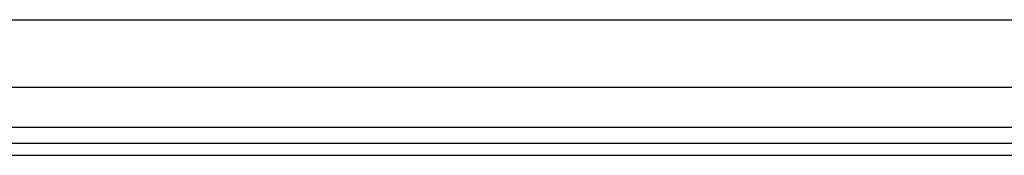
# Model space of a CAD drawing. Header units: inches. Extents: x 5 to 143, y 9 to 75.
# Tile 24 of 125: x 23.181 to 28.917, y 26.873 to 27.66. Entities that reach past the tile are written whole.
import ezdxf

# ---------------------------------------------------------------- set-up
doc = ezdxf.new("R2010")
doc.units = ezdxf.units.IN
doc.header["$MEASUREMENT"] = 0
doc.layers.add('Visible Edges(ANSI)', color=7, linetype='Continuous', lineweight=25)
doc.layers.add('Visible Tangent Edges(ANSI)', color=7, linetype='Continuous', lineweight=25)

msp = doc.modelspace()

# ---------------------------------------------------------------- linework, layer by layer
at = {"layer": 'Visible Edges(ANSI)'}
for p, q in [((5.6026, 27.6605), (33.7467, 27.6605)), ((33.7467, 27.2668), (5.6026, 27.2668)), ((34.4829, 26.9411), (4.8869, 26.9411)), ((4.8869, 26.8731), (34.4829, 26.8731))]:
    msp.add_line(p, q, dxfattribs=at)
at = {"layer": 'Visible Tangent Edges(ANSI)'}
msp.add_line((34.4829, 27.0341), (4.8869, 27.0341), dxfattribs=at)

doc.saveas('drawing.dxf')
